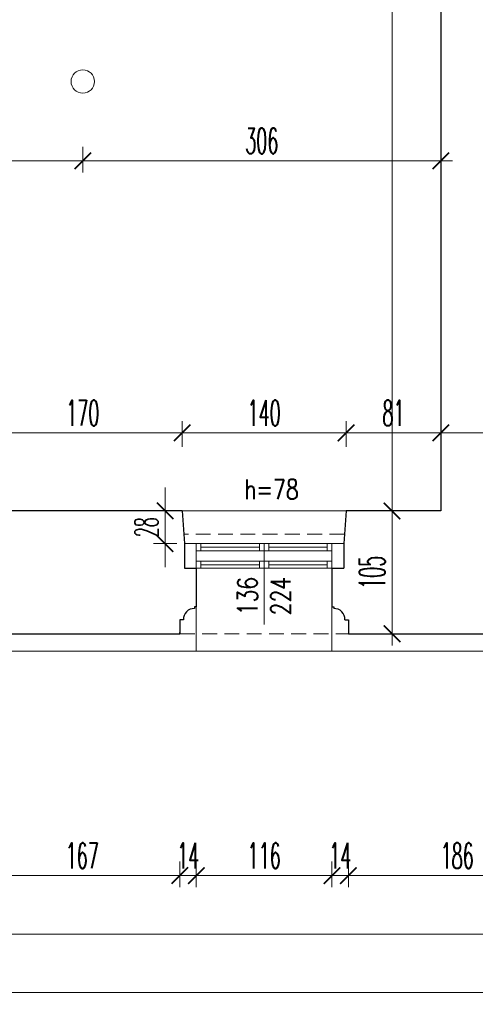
# Model space of a CAD drawing. Header units: millimetres. Extents: x -5207 to 173417, y -28809 to -6400.
# Tile 231 of 256: x 9593 to 9982, y -13721 to -12879. Entities that reach past the tile are written whole.
import ezdxf

# ---------------------------------------------------------------- set-up
doc = ezdxf.new("R2010")
doc.units = ezdxf.units.MM
doc.linetypes.add('HIDDEN', pattern=[9.525, 6.35, -3.175])
for name, color, linetype, lineweight in [('m_cienka', 6, 'Continuous', 5), ('m_stal', 52, 'Continuous', 9), ('m_stolarka', 52, 'Continuous', 9), ('m_tekst', 7, 'Continuous', 13), ('m_wymiary', 1, 'Continuous', 9), ('m_ściany', 90, 'Continuous', 30)]:
    doc.layers.add(name, color=color, linetype=linetype, lineweight=lineweight)
doc.styles.add('styl1', font='simplex.shx', dxfattribs={"width": 0.75})
doc.styles.add('WYM', font='simplex.shx', dxfattribs={"width": 0.5})
doc.dimstyles.new('ZOL_3DPROJEKT100', dxfattribs={"dimscale": 2, "dimtxt": 10, "dimasz": 5, "dimexe": 0, "dimexo": 0, "dimgap": 3, "dimtad": 1, "dimdec": 1, "dimrnd": 0.5, "dimdsep": 46, "dimtxsty": 'WYM', "dimblk1": 'YARA', "dimblk2": 'YARA', "dimsah": 1, "dimcen": 1.2, "dimdle": 6, "dimclrd": 1, "dimclre": 250, "dimclrt": 7, "dimadec": 1, "dimazin": 0, "dimtfac": 1, "dimtdec": 1, "dimtix": 1, "dimtmove": 2, "dimatfit": 3, "dimldrblk": 'WW', "dimfxl": 1, "dimfxlon": 1, "dimtolj": 1, "dimtzin": 0, "dimlwd": -1, "dimlwe": 0, "dimarcsym": 0})

# ---------------------------------------------------------------- blocks, each defined once
blk = doc.blocks.new('DIMTICK')
for p, q in [((0, 1), (0, -1)), ((-1, 0), (1, 0))]:
    blk.add_line(p, q)
at = {"const_width": 0.141}
blk.add_lwpolyline([(0.707, 0.707), (-0.707, -0.707)], dxfattribs=at)
blk = doc.blocks.new('YARA')
at = {"layer": 'm_wymiary'}
blk.add_blockref('DIMTICK', (0, 0), dxfattribs=at)
blk = doc.blocks.new('*D4369')
at = {"layer": 'Defpoints', "color": 0, "ltscale": 2, "transparency": 16777216}
for p in [(9987.45, -9859.27), (8512.62, -13404.27), (9987.45, -13404.27)]:
    blk.add_point(p, dxfattribs=at)
at = {"layer": 'm_wymiary', "color": 250, "linetype": 'HIDDEN', "lineweight": 0, "ltscale": 2, "transparency": 16777216}
for p, q in [((8524.62, -9859.27), (8512.62, -9859.27)), ((8524.62, -13404.27), (8512.62, -13404.27))]:
    blk.add_line(p, q, dxfattribs=at)
at = {"layer": 'm_wymiary', "color": 1, "ltscale": 2, "transparency": 16777216}
blk.add_line((8512.62, -9869.27), (8512.62, -13394.27), dxfattribs=at)
at = {"layer": 'm_wymiary', "color": 1, "ltscale": 2, "transparency": 16777216, "xscale": 10, "yscale": 10, "zscale": 10}
for p, rotation in [((8512.62, -9859.27), 90), ((8512.62, -13404.27), 270)]:
    blk.add_blockref('YARA', p, dxfattribs=dict(at, rotation=rotation))
at = {"layer": 'm_wymiary', "color": 7, "ltscale": 2, "transparency": 16777216, "insert": (8495.62, -11631.77), "char_height": 22, "attachment_point": 5, "rotation": 90, "style": 'WYM'}
blk.add_mtext('\\A1;3545', dxfattribs=at)
blk = doc.blocks.new('WW')
at = {"ltscale": 2}
for p, q in [((3, 3), (-3, -3)), ((0, -3), (0, 3)), ((-6.31, 0), (6.1, 0))]:
    blk.add_line(p, q, dxfattribs=at)
blk = doc.blocks.new('*D4436')
at = {"layer": 'Defpoints', "color": 0, "ltscale": 2, "transparency": 16777216}
for p in [(9562.45, -13404.27), (9729.45, -13404.27), (9729.45, -13610.98)]:
    blk.add_point(p, dxfattribs=at)
at = {"layer": 'm_wymiary', "color": 250, "linetype": 'HIDDEN', "lineweight": 0, "ltscale": 2, "transparency": 16777216}
for p, q in [((9562.45, -13598.98), (9562.45, -13610.98)), ((9729.45, -13598.98), (9729.45, -13610.98))]:
    blk.add_line(p, q, dxfattribs=at)
at = {"layer": 'm_wymiary', "color": 1, "ltscale": 2, "transparency": 16777216}
blk.add_line((9572.45, -13610.98), (9719.45, -13610.98), dxfattribs=at)
at = {"layer": 'm_wymiary', "color": 1, "ltscale": 2, "transparency": 16777216, "xscale": 10, "yscale": 10, "zscale": 10, "rotation": 180}
blk.add_blockref('YARA', (9562.45, -13610.98), dxfattribs=at)
at = {"layer": 'm_wymiary', "color": 1, "ltscale": 2, "transparency": 16777216, "xscale": 10, "yscale": 10, "zscale": 10}
blk.add_blockref('YARA', (9729.45, -13610.98), dxfattribs=at)
at = {"layer": 'm_wymiary', "color": 7, "ltscale": 2, "transparency": 16777216, "insert": (9645.95, -13593.98), "char_height": 22, "attachment_point": 5, "style": 'WYM'}
blk.add_mtext('\\A1;167', dxfattribs=at)
blk = doc.blocks.new('*D4437')
at = {"layer": 'Defpoints', "color": 0, "ltscale": 2, "transparency": 16777216}
for p in [(9743.45, -13364.77), (9729.45, -13404.27), (9743.45, -13610.98)]:
    blk.add_point(p, dxfattribs=at)
at = {"layer": 'm_wymiary', "color": 250, "linetype": 'HIDDEN', "lineweight": 0, "ltscale": 2, "transparency": 16777216}
for p, q in [((9729.45, -13598.98), (9729.45, -13610.98)), ((9743.45, -13598.98), (9743.45, -13610.98))]:
    blk.add_line(p, q, dxfattribs=at)
at = {"layer": 'm_wymiary', "color": 1, "ltscale": 2, "transparency": 16777216}
for p, q in [((9719.45, -13610.98), (9709.45, -13610.98)), ((9729.45, -13610.98), (9743.45, -13610.98)), ((9753.45, -13610.98), (9763.45, -13610.98))]:
    blk.add_line(p, q, dxfattribs=at)
at = {"layer": 'm_wymiary', "color": 1, "ltscale": 2, "transparency": 16777216, "xscale": 10, "yscale": 10, "zscale": 10}
blk.add_blockref('YARA', (9729.45, -13610.98), dxfattribs=at)
at = {"layer": 'm_wymiary', "color": 1, "ltscale": 2, "transparency": 16777216, "xscale": 10, "yscale": 10, "zscale": 10, "rotation": 180}
blk.add_blockref('YARA', (9743.45, -13610.98), dxfattribs=at)
at = {"layer": 'm_wymiary', "color": 7, "ltscale": 2, "transparency": 16777216, "insert": (9736.45, -13593.98), "char_height": 22, "attachment_point": 5, "style": 'WYM'}
blk.add_mtext('\\A1;14', dxfattribs=at)
blk = doc.blocks.new('*D4438')
at = {"layer": 'Defpoints', "color": 0, "ltscale": 2, "transparency": 16777216}
for p in [(9743.45, -13364.77), (9859.45, -13364.77), (9859.45, -13610.98)]:
    blk.add_point(p, dxfattribs=at)
at = {"layer": 'm_wymiary', "color": 250, "linetype": 'HIDDEN', "lineweight": 0, "ltscale": 2, "transparency": 16777216}
for p, q in [((9743.45, -13598.98), (9743.45, -13610.98)), ((9859.45, -13598.98), (9859.45, -13610.98))]:
    blk.add_line(p, q, dxfattribs=at)
at = {"layer": 'm_wymiary', "color": 1, "ltscale": 2, "transparency": 16777216}
blk.add_line((9753.45, -13610.98), (9849.45, -13610.98), dxfattribs=at)
at = {"layer": 'm_wymiary', "color": 1, "ltscale": 2, "transparency": 16777216, "xscale": 10, "yscale": 10, "zscale": 10, "rotation": 180}
blk.add_blockref('YARA', (9743.45, -13610.98), dxfattribs=at)
at = {"layer": 'm_wymiary', "color": 1, "ltscale": 2, "transparency": 16777216, "xscale": 10, "yscale": 10, "zscale": 10}
blk.add_blockref('YARA', (9859.45, -13610.98), dxfattribs=at)
at = {"layer": 'm_wymiary', "color": 7, "ltscale": 2, "transparency": 16777216, "insert": (9801.45, -13593.98), "char_height": 22, "attachment_point": 5, "style": 'WYM'}
blk.add_mtext('\\A1;116', dxfattribs=at)
blk = doc.blocks.new('*D4439')
at = {"layer": 'Defpoints', "color": 0, "ltscale": 2, "transparency": 16777216}
for p in [(9859.45, -13364.77), (9873.45, -13404.27), (9873.45, -13610.98)]:
    blk.add_point(p, dxfattribs=at)
at = {"layer": 'm_wymiary', "color": 250, "linetype": 'HIDDEN', "lineweight": 0, "ltscale": 2, "transparency": 16777216}
for p, q in [((9859.45, -13598.98), (9859.45, -13610.98)), ((9873.45, -13598.98), (9873.45, -13610.98))]:
    blk.add_line(p, q, dxfattribs=at)
at = {"layer": 'm_wymiary', "color": 1, "ltscale": 2, "transparency": 16777216}
for p, q in [((9849.45, -13610.98), (9839.45, -13610.98)), ((9859.45, -13610.98), (9873.45, -13610.98)), ((9883.45, -13610.98), (9893.45, -13610.98))]:
    blk.add_line(p, q, dxfattribs=at)
at = {"layer": 'm_wymiary', "color": 1, "ltscale": 2, "transparency": 16777216, "xscale": 10, "yscale": 10, "zscale": 10}
blk.add_blockref('YARA', (9859.45, -13610.98), dxfattribs=at)
at = {"layer": 'm_wymiary', "color": 1, "ltscale": 2, "transparency": 16777216, "xscale": 10, "yscale": 10, "zscale": 10, "rotation": 180}
blk.add_blockref('YARA', (9873.45, -13610.98), dxfattribs=at)
at = {"layer": 'm_wymiary', "color": 7, "ltscale": 2, "transparency": 16777216, "insert": (9866.45, -13593.98), "char_height": 22, "attachment_point": 5, "style": 'WYM'}
blk.add_mtext('\\A1;14', dxfattribs=at)
blk = doc.blocks.new('*D4440')
at = {"layer": 'Defpoints', "color": 0, "ltscale": 2, "transparency": 16777216}
for p in [(9873.45, -13404.27), (10059.45, -13404.27), (10059.45, -13610.98)]:
    blk.add_point(p, dxfattribs=at)
at = {"layer": 'm_wymiary', "color": 250, "linetype": 'HIDDEN', "lineweight": 0, "ltscale": 2, "transparency": 16777216}
for p, q in [((9873.45, -13598.98), (9873.45, -13610.98)), ((10059.45, -13598.98), (10059.45, -13610.98))]:
    blk.add_line(p, q, dxfattribs=at)
at = {"layer": 'm_wymiary', "color": 1, "ltscale": 2, "transparency": 16777216}
blk.add_line((9883.45, -13610.98), (10049.45, -13610.98), dxfattribs=at)
at = {"layer": 'm_wymiary', "color": 1, "ltscale": 2, "transparency": 16777216, "xscale": 10, "yscale": 10, "zscale": 10, "rotation": 180}
blk.add_blockref('YARA', (9873.45, -13610.98), dxfattribs=at)
at = {"layer": 'm_wymiary', "color": 1, "ltscale": 2, "transparency": 16777216, "xscale": 10, "yscale": 10, "zscale": 10}
blk.add_blockref('YARA', (10059.45, -13610.98), dxfattribs=at)
at = {"layer": 'm_wymiary', "color": 7, "ltscale": 2, "transparency": 16777216, "insert": (9966.45, -13593.98), "char_height": 22, "attachment_point": 5, "style": 'WYM'}
blk.add_mtext('\\A1;186', dxfattribs=at)
blk = doc.blocks.new('*D4514')
at = {"layer": 'Defpoints', "color": 0, "ltscale": 2, "transparency": 16777216}
for p in [(8925.45, -12254.27), (10059.45, -13404.27), (10059.45, -13660.98)]:
    blk.add_point(p, dxfattribs=at)
at = {"layer": 'm_wymiary', "color": 250, "linetype": 'HIDDEN', "lineweight": 0, "ltscale": 2, "transparency": 16777216}
for p, q in [((8925.45, -13648.98), (8925.45, -13660.98)), ((10059.45, -13648.98), (10059.45, -13660.98))]:
    blk.add_line(p, q, dxfattribs=at)
at = {"layer": 'm_wymiary', "color": 1, "ltscale": 2, "transparency": 16777216}
blk.add_line((8935.45, -13660.98), (10049.45, -13660.98), dxfattribs=at)
at = {"layer": 'm_wymiary', "color": 1, "ltscale": 2, "transparency": 16777216, "xscale": 10, "yscale": 10, "zscale": 10, "rotation": 180}
blk.add_blockref('YARA', (8925.45, -13660.98), dxfattribs=at)
at = {"layer": 'm_wymiary', "color": 1, "ltscale": 2, "transparency": 16777216, "xscale": 10, "yscale": 10, "zscale": 10}
blk.add_blockref('YARA', (10059.45, -13660.98), dxfattribs=at)
at = {"layer": 'm_wymiary', "color": 7, "ltscale": 2, "transparency": 16777216, "insert": (9492.45, -13643.98), "char_height": 22, "attachment_point": 5, "style": 'WYM'}
blk.add_mtext('\\A1;1134', dxfattribs=at)
blk = doc.blocks.new('*D4520')
at = {"layer": 'Defpoints', "color": 0, "ltscale": 2, "transparency": 16777216}
for p in [(8808.45, -11811.8), (15193.45, -11811.8), (15193.45, -13710.98)]:
    blk.add_point(p, dxfattribs=at)
at = {"layer": 'm_wymiary', "color": 250, "linetype": 'HIDDEN', "lineweight": 0, "ltscale": 2, "transparency": 16777216}
for p, q in [((8808.45, -13698.98), (8808.45, -13710.98)), ((15193.45, -13698.98), (15193.45, -13710.98))]:
    blk.add_line(p, q, dxfattribs=at)
at = {"layer": 'm_wymiary', "color": 1, "ltscale": 2, "transparency": 16777216}
blk.add_line((8818.45, -13710.98), (15183.45, -13710.98), dxfattribs=at)
at = {"layer": 'm_wymiary', "color": 1, "ltscale": 2, "transparency": 16777216, "xscale": 10, "yscale": 10, "zscale": 10, "rotation": 180}
blk.add_blockref('YARA', (8808.45, -13710.98), dxfattribs=at)
at = {"layer": 'm_wymiary', "color": 1, "ltscale": 2, "transparency": 16777216, "xscale": 10, "yscale": 10, "zscale": 10}
blk.add_blockref('YARA', (15193.45, -13710.98), dxfattribs=at)
at = {"layer": 'm_wymiary', "color": 7, "ltscale": 2, "transparency": 16777216, "insert": (12000.95, -13693.98), "char_height": 22, "attachment_point": 5, "style": 'WYM'}
blk.add_mtext('\\A1;6385', dxfattribs=at)
blk = doc.blocks.new('*D4771')
at = {"layer": 'Defpoints', "color": 0, "ltscale": 2, "transparency": 16777216}
for p in [(10059.45, -13232.6), (10059.45, -13239.16), (9952.45, -13299.27)]:
    blk.add_point(p, dxfattribs=at)
at = {"layer": 'm_wymiary', "color": 250, "linetype": 'HIDDEN', "lineweight": 0, "ltscale": 2, "transparency": 16777216}
for p, q in [((9952.45, -13244.6), (9952.45, -13232.6)), ((10059.45, -13239.16), (10059.45, -13232.6))]:
    blk.add_line(p, q, dxfattribs=at)
at = {"layer": 'm_wymiary', "color": 1, "ltscale": 2, "transparency": 16777216}
blk.add_line((9962.45, -13232.6), (10049.45, -13232.6), dxfattribs=at)
at = {"layer": 'm_wymiary', "color": 1, "ltscale": 2, "transparency": 16777216, "xscale": 10, "yscale": 10, "zscale": 10, "rotation": 180}
blk.add_blockref('YARA', (9952.45, -13232.6), dxfattribs=at)
at = {"layer": 'm_wymiary', "color": 1, "ltscale": 2, "transparency": 16777216, "xscale": 10, "yscale": 10, "zscale": 10}
blk.add_blockref('YARA', (10059.45, -13232.6), dxfattribs=at)
at = {"layer": 'm_wymiary', "color": 7, "ltscale": 2, "transparency": 16777216, "insert": (10005.95, -13215.6), "char_height": 22, "attachment_point": 5, "style": 'WYM'}
blk.add_mtext('\\A1;107', dxfattribs=at)
blk = doc.blocks.new('*D4774')
at = {"layer": 'Defpoints', "color": 0, "ltscale": 2, "transparency": 16777216}
for p in [(9952.45, -12922.62), (9646.45, -12932.27), (9952.45, -13000.06)]:
    blk.add_point(p, dxfattribs=at)
at = {"layer": 'm_wymiary', "color": 250, "linetype": 'HIDDEN', "lineweight": 0, "ltscale": 2, "transparency": 16777216}
for p, q in [((9646.45, -12988.06), (9646.45, -13000.06)), ((9952.45, -12988.06), (9952.45, -13000.06))]:
    blk.add_line(p, q, dxfattribs=at)
at = {"layer": 'm_wymiary', "color": 1, "ltscale": 2, "transparency": 16777216}
blk.add_line((9656.45, -13000.06), (9942.45, -13000.06), dxfattribs=at)
at = {"layer": 'm_wymiary', "color": 1, "ltscale": 2, "transparency": 16777216, "xscale": 10, "yscale": 10, "zscale": 10, "rotation": 180}
blk.add_blockref('YARA', (9646.45, -13000.06), dxfattribs=at)
at = {"layer": 'm_wymiary', "color": 1, "ltscale": 2, "transparency": 16777216, "xscale": 10, "yscale": 10, "zscale": 10}
blk.add_blockref('YARA', (9952.45, -13000.06), dxfattribs=at)
at = {"layer": 'm_wymiary', "color": 7, "ltscale": 2, "transparency": 16777216, "insert": (9799.45, -12983.06), "char_height": 22, "attachment_point": 5, "style": 'WYM'}
blk.add_mtext('\\A1;306', dxfattribs=at)
blk = doc.blocks.new('*D4875')
at = {"layer": 'Defpoints', "color": 0, "ltscale": 2, "transparency": 16777216}
for p in [(9338.45, -12932.27), (9646.45, -12932.27), (9338.45, -13000.06)]:
    blk.add_point(p, dxfattribs=at)
at = {"layer": 'm_wymiary', "color": 250, "linetype": 'HIDDEN', "lineweight": 0, "ltscale": 2, "transparency": 16777216}
for p, q in [((9338.45, -12988.06), (9338.45, -13000.06)), ((9646.45, -12988.06), (9646.45, -13000.06))]:
    blk.add_line(p, q, dxfattribs=at)
at = {"layer": 'm_wymiary', "color": 1, "ltscale": 2, "transparency": 16777216}
blk.add_line((9636.45, -13000.06), (9348.45, -13000.06), dxfattribs=at)
at = {"layer": 'm_wymiary', "color": 1, "ltscale": 2, "transparency": 16777216, "xscale": 10, "yscale": 10, "zscale": 10, "rotation": 180}
blk.add_blockref('YARA', (9338.45, -13000.06), dxfattribs=at)
at = {"layer": 'm_wymiary', "color": 1, "ltscale": 2, "transparency": 16777216, "xscale": 10, "yscale": 10, "zscale": 10}
blk.add_blockref('YARA', (9646.45, -13000.06), dxfattribs=at)
at = {"layer": 'm_wymiary', "color": 7, "ltscale": 2, "transparency": 16777216, "insert": (9492.45, -12983.06), "char_height": 22, "attachment_point": 5, "style": 'WYM'}
blk.add_mtext('\\A1;308', dxfattribs=at)
blk = doc.blocks.new('*D4663')
at = {"layer": 'Defpoints', "color": 0, "ltscale": 2, "transparency": 16777216}
for p in [(9869.33, -12375.27), (9910.79, -13299.27), (9952.45, -13299.27)]:
    blk.add_point(p, dxfattribs=at)
at = {"layer": 'm_wymiary', "color": 250, "linetype": 'HIDDEN', "lineweight": 0, "ltscale": 2, "transparency": 16777216}
for p, q in [((9898.79, -12375.27), (9910.79, -12375.27)), ((9922.79, -13299.27), (9910.79, -13299.27))]:
    blk.add_line(p, q, dxfattribs=at)
at = {"layer": 'm_wymiary', "color": 1, "ltscale": 2, "transparency": 16777216}
blk.add_line((9910.79, -12385.27), (9910.79, -13289.27), dxfattribs=at)
at = {"layer": 'm_wymiary', "color": 1, "ltscale": 2, "transparency": 16777216, "xscale": 10, "yscale": 10, "zscale": 10}
for p, rotation in [((9910.79, -12375.27), 90), ((9910.79, -13299.27), 270)]:
    blk.add_blockref('YARA', p, dxfattribs=dict(at, rotation=rotation))
at = {"layer": 'm_wymiary', "color": 7, "ltscale": 2, "transparency": 16777216, "insert": (9893.79, -12837.27), "char_height": 22, "attachment_point": 5, "rotation": 90, "style": 'WYM'}
blk.add_mtext('\\A1;924', dxfattribs=at)
blk = doc.blocks.new('*D4766')
at = {"layer": 'Defpoints', "color": 0, "ltscale": 2, "transparency": 16777216}
for p in [(9952.45, -13299.27), (9910.79, -13404.27), (9960.01, -13404.27)]:
    blk.add_point(p, dxfattribs=at)
at = {"layer": 'm_wymiary', "color": 250, "linetype": 'HIDDEN', "lineweight": 0, "ltscale": 2, "transparency": 16777216}
for p, q in [((9922.79, -13299.27), (9910.79, -13299.27)), ((9922.79, -13404.27), (9910.79, -13404.27))]:
    blk.add_line(p, q, dxfattribs=at)
at = {"layer": 'm_wymiary', "color": 1, "ltscale": 2, "transparency": 16777216}
blk.add_line((9910.79, -13309.27), (9910.79, -13394.27), dxfattribs=at)
at = {"layer": 'm_wymiary', "color": 1, "ltscale": 2, "transparency": 16777216, "xscale": 10, "yscale": 10, "zscale": 10}
for p, rotation in [((9910.79, -13299.27), 90), ((9910.79, -13404.27), 270)]:
    blk.add_blockref('YARA', p, dxfattribs=dict(at, rotation=rotation))
at = {"layer": 'm_wymiary', "color": 7, "ltscale": 2, "transparency": 16777216, "insert": (9893.79, -13351.77), "char_height": 22, "attachment_point": 5, "rotation": 90, "style": 'WYM'}
blk.add_mtext('\\A1;105', dxfattribs=at)
blk = doc.blocks.new('*D5237')
at = {"layer": 'Defpoints', "color": 0, "transparency": 16777216}
for p in [(9871.45, -13232.6), (9871.45, -13299.27), (9952.45, -13299.27)]:
    blk.add_point(p, dxfattribs=at)
at = {"layer": 'm_wymiary', "color": 250, "linetype": 'HIDDEN', "lineweight": 0, "transparency": 16777216}
for p, q in [((9871.45, -13244.6), (9871.45, -13232.6)), ((9952.45, -13244.6), (9952.45, -13232.6))]:
    blk.add_line(p, q, dxfattribs=at)
at = {"layer": 'm_wymiary', "color": 1, "transparency": 16777216}
blk.add_line((9942.45, -13232.6), (9881.45, -13232.6), dxfattribs=at)
at = {"layer": 'm_wymiary', "color": 1, "transparency": 16777216, "xscale": 10, "yscale": 10, "zscale": 10, "rotation": 180}
blk.add_blockref('YARA', (9871.45, -13232.6), dxfattribs=at)
at = {"layer": 'm_wymiary', "color": 1, "transparency": 16777216, "xscale": 10, "yscale": 10, "zscale": 10}
blk.add_blockref('YARA', (9952.45, -13232.6), dxfattribs=at)
at = {"layer": 'm_wymiary', "color": 7, "transparency": 16777216, "insert": (9911.95, -13215.6), "char_height": 22, "attachment_point": 5, "style": 'WYM'}
blk.add_mtext('\\A1;81', dxfattribs=at)
blk = doc.blocks.new('*D5238')
at = {"layer": 'Defpoints', "color": 0, "transparency": 16777216}
for p in [(9731.45, -13232.6), (9731.45, -13299.27), (9871.45, -13299.27)]:
    blk.add_point(p, dxfattribs=at)
at = {"layer": 'm_wymiary', "color": 250, "linetype": 'HIDDEN', "lineweight": 0, "transparency": 16777216}
for p, q in [((9731.45, -13244.6), (9731.45, -13232.6)), ((9871.45, -13244.6), (9871.45, -13232.6))]:
    blk.add_line(p, q, dxfattribs=at)
at = {"layer": 'm_wymiary', "color": 1, "transparency": 16777216}
blk.add_line((9861.45, -13232.6), (9741.45, -13232.6), dxfattribs=at)
at = {"layer": 'm_wymiary', "color": 1, "transparency": 16777216, "xscale": 10, "yscale": 10, "zscale": 10, "rotation": 180}
blk.add_blockref('YARA', (9731.45, -13232.6), dxfattribs=at)
at = {"layer": 'm_wymiary', "color": 1, "transparency": 16777216, "xscale": 10, "yscale": 10, "zscale": 10}
blk.add_blockref('YARA', (9871.45, -13232.6), dxfattribs=at)
at = {"layer": 'm_wymiary', "color": 7, "transparency": 16777216, "insert": (9801.45, -13215.6), "char_height": 22, "attachment_point": 5, "style": 'WYM'}
blk.add_mtext('\\A1;140', dxfattribs=at)
blk = doc.blocks.new('*D5239')
at = {"layer": 'Defpoints', "color": 0, "transparency": 16777216}
for p in [(9561.45, -13232.6), (9561.45, -13299.27), (9731.45, -13299.27)]:
    blk.add_point(p, dxfattribs=at)
at = {"layer": 'm_wymiary', "color": 250, "linetype": 'HIDDEN', "lineweight": 0, "transparency": 16777216}
for p, q in [((9561.45, -13244.6), (9561.45, -13232.6)), ((9731.45, -13244.6), (9731.45, -13232.6))]:
    blk.add_line(p, q, dxfattribs=at)
at = {"layer": 'm_wymiary', "color": 1, "transparency": 16777216}
blk.add_line((9721.45, -13232.6), (9571.45, -13232.6), dxfattribs=at)
at = {"layer": 'm_wymiary', "color": 1, "transparency": 16777216, "xscale": 10, "yscale": 10, "zscale": 10, "rotation": 180}
blk.add_blockref('YARA', (9561.45, -13232.6), dxfattribs=at)
at = {"layer": 'm_wymiary', "color": 1, "transparency": 16777216, "xscale": 10, "yscale": 10, "zscale": 10}
blk.add_blockref('YARA', (9731.45, -13232.6), dxfattribs=at)
at = {"layer": 'm_wymiary', "color": 7, "transparency": 16777216, "insert": (9646.45, -13215.6), "char_height": 22, "attachment_point": 5, "style": 'WYM'}
blk.add_mtext('\\A1;170', dxfattribs=at)
blk = doc.blocks.new('*D5325')
at = {"layer": 'Defpoints', "color": 0, "transparency": 16777216}
for p in [(9731.45, -13299.27), (9716.81, -13327.27), (9733.45, -13327.27)]:
    blk.add_point(p, dxfattribs=at)
at = {"layer": 'm_wymiary', "color": 1, "transparency": 16777216}
for p, q in [((9716.81, -13289.27), (9716.81, -13279.27)), ((9716.81, -13299.27), (9716.81, -13327.27)), ((9716.81, -13337.27), (9716.81, -13347.27))]:
    blk.add_line(p, q, dxfattribs=at)
at = {"layer": 'm_wymiary', "color": 250, "linetype": 'HIDDEN', "lineweight": 0, "transparency": 16777216}
for p, q in [((9718.81, -13299.27), (9716.81, -13299.27)), ((9718.81, -13327.27), (9716.81, -13327.27))]:
    blk.add_line(p, q, dxfattribs=at)
at = {"layer": 'm_wymiary', "color": 1, "transparency": 16777216, "xscale": 10, "yscale": 10, "zscale": 10}
for p, rotation in [((9716.81, -13299.27), 270), ((9716.81, -13327.27), 90)]:
    blk.add_blockref('YARA', p, dxfattribs=dict(at, rotation=rotation))
at = {"layer": 'm_wymiary', "color": 7, "transparency": 16777216, "insert": (9700.81, -13313.27), "char_height": 20, "attachment_point": 5, "rotation": 90, "style": 'WYM'}
blk.add_mtext('\\A1;28', dxfattribs=at)

msp = doc.modelspace()

# ---------------------------------------------------------------- linework, layer by layer
at = {"layer": 'm_cienka', "ltscale": 2}
for p, q in [((9871.447, -13299.2708), (9731.447, -13299.2708)), ((9743.447, -13381.2708), (9743.447, -13419.2708)), ((9859.447, -13381.2708), (9859.447, -13419.2708))]:
    msp.add_line(p, q, dxfattribs=at)
at = {"layer": 'm_cienka', "linetype": 'HIDDEN', "ltscale": 2}
for p, q in [((9870.0184, -13319.2708), (9732.8756, -13319.2708)), ((9729.447, -13404.2708), (9873.447, -13404.2708))]:
    msp.add_line(p, q, dxfattribs=at)
at = {"layer": 'm_cienka', "ltscale": 3}
msp.add_line((9801.447, -13327.2708), (9801.447, -13396.4895), dxfattribs=at)
at = {"layer": 'm_cienka', "ltscale": 2}
msp.add_lwpolyline([(10192.447, -12963.2708), (10074.447, -12963.2708), (10074.447, -13419.2708), (8910.447, -13419.2708), (8910.447, -12429.2708)], dxfattribs=at)
at = {"layer": 'm_stal', "ltscale": 2}
msp.add_circle((9646.447, -12932.2708), 10, dxfattribs=at)
at = {"layer": 'm_stolarka', "ltscale": 2}
for p, q in [((9733.447, -13327.2708), (9869.447, -13327.2708)), ((9743.447, -13327.2708), (9743.447, -13348.2708)), ((9747.447, -13327.2708), (9747.447, -13333.2708)), ((9797.447, -13327.2708), (9797.447, -13333.2708)), ((9801.447, -13327.2708), (9801.447, -13333.2708)), ((9805.447, -13327.2708), (9805.447, -13333.2708)), ((9855.447, -13327.2708), (9855.447, -13333.2708)), ((9859.447, -13327.2708), (9859.447, -13348.2708)), ((9743.447, -13333.2708), (9859.447, -13333.2708)), ((9797.447, -13330.2708), (9747.447, -13330.2708)), ((9855.447, -13330.2708), (9805.447, -13330.2708)), ((9743.447, -13342.2708), (9859.447, -13342.2708)), ((9747.447, -13342.2708), (9747.447, -13348.2708)), ((9797.447, -13345.2708), (9747.447, -13345.2708)), ((9797.447, -13342.2708), (9797.447, -13348.2708)), ((9801.447, -13342.2708), (9801.447, -13348.2708)), ((9805.447, -13342.2708), (9805.447, -13348.2708)), ((9855.447, -13345.2708), (9805.447, -13345.2708)), ((9855.447, -13342.2708), (9855.447, -13348.2708)), ((9733.447, -13348.2708), (9869.447, -13348.2708))]:
    msp.add_line(p, q, dxfattribs=at)
at = {"layer": 'm_ściany', "ltscale": 2}
for p, q in [((9952.447, -12351.2708), (9952.447, -13299.2708)), ((9731.447, -13299.2708), (9561.447, -13299.2708)), ((9731.447, -13299.2708), (9733.447, -13327.2708)), ((9871.447, -13299.2708), (9869.447, -13327.2708)), ((9952.447, -13299.2708), (9871.447, -13299.2708)), ((9733.447, -13327.2708), (9733.447, -13348.2708)), ((9869.447, -13327.2708), (9869.447, -13348.2708)), ((9733.447, -13348.2708), (9743.447, -13348.2708)), ((9743.447, -13348.2708), (9743.447, -13381.2708)), ((9859.447, -13348.2708), (9859.447, -13381.2708)), ((9859.447, -13348.2708), (9869.447, -13348.2708)), ((9859.447, -13381.2708), (9860.947, -13381.2708)), ((9860.947, -13381.2708), (9860.947, -13382.7708)), ((9870.447, -13392.2708), (9873.447, -13392.2708)), ((9873.447, -13392.2708), (9873.447, -13404.2708)), ((9562.447, -13404.2708), (9729.447, -13404.2708)), ((9873.447, -13404.2708), (10059.447, -13404.2708))]:
    msp.add_line(p, q, dxfattribs=at)
msp.add_lwpolyline([(9743.447, -13381.2708), (9741.947, -13381.2708), (9741.947, -13382.7708, 0.44009543), (9732.447, -13392.2708), (9729.447, -13392.2708), (9729.447, -13404.2708), (9729.447, -13403.2004)], format="xyb", dxfattribs=at)
msp.add_arc((9861.3457, -13391.8721), 9.1101, 357.4918498, 92.5081502, dxfattribs=at)

# ---------------------------------------------------------------- texts
at = {"layer": 'm_tekst', "ltscale": 3, "insert": (9807.6988, -13280.8286), "char_height": 17, "attachment_point": 5, "style": 'styl1'}
msp.add_mtext_dynamic_manual_height_columns('h=78', width=67.251705, gutter_width=350, heights=[0], dxfattribs=at)
at = {"layer": 'm_tekst', "ltscale": 3, "insert": (9801.447, -13372.0923), "char_height": 17, "attachment_point": 5, "rotation": 90, "style": 'styl1'}
msp.add_mtext_dynamic_manual_height_columns('136\\P224', width=67.251705, gutter_width=350, heights=[0], dxfattribs=at)

# ---------------------------------------------------------------- dimensions: what is measured, and where the dimension line sits
at = {"layer": 'm_wymiary', "ltscale": 2}
for base, p1, p2, picture, middle in [((8512.6202, -13404.2708), (9987.447, -9859.2708), (9987.447, -13404.2708), '*D4369', (8495.6202, -11631.7708)), ((9910.7879, -13299.2708), (9869.3313, -12375.2708), (9952.447, -13299.2708), '*D4663', (9893.7879, -12837.2708)), ((9910.7879, -13404.2708), (9952.447, -13299.2708), (9960.0138, -13404.2708), '*D4766', (9893.7879, -13351.7708))]:
    dim = msp.add_linear_dim(base=base, p1=p1, p2=p2, angle=90, dimstyle='ZOL_3DPROJEKT100', override={"dimtxt": 11, "dimfxl": 6}, dxfattribs=at)
    dim.commit()
    dim.dimension.update_dxf_attribs({"geometry": picture, "text_midpoint": middle})
for base, p1, p2, picture, middle in [((15193.447, -13710.9816), (8808.447, -11811.8005), (15193.447, -11811.8005), '*D4520', (12000.947, -13693.9816)), ((10059.447, -13660.9816), (8925.447, -12254.2708), (10059.447, -13404.2708), '*D4514', (9492.447, -13643.9816)), ((9952.447, -13000.0606), (9646.447, -12932.2708), (9952.447, -12922.6222), '*D4774', (9799.447, -12983.0606)), ((9338.447, -13000.0606), (9646.447, -12932.2708), (9338.447, -12932.2708), '*D4875', (9492.447, -12983.0606)), ((10059.447, -13232.5989), (9952.447, -13299.2708), (10059.447, -13239.1564), '*D4771', (10005.947, -13215.5989)), ((9743.447, -13610.9816), (9729.447, -13404.2708), (9743.447, -13364.7708), '*D4437', (9736.447, -13593.9816)), ((9859.447, -13610.9816), (9743.447, -13364.7708), (9859.447, -13364.7708), '*D4438', (9801.447, -13593.9816)), ((9873.447, -13610.9816), (9859.447, -13364.7708), (9873.447, -13404.2708), '*D4439', (9866.447, -13593.9816)), ((9729.447, -13610.9816), (9562.447, -13404.2708), (9729.447, -13404.2708), '*D4436', (9645.947, -13593.9816)), ((10059.447, -13610.9816), (9873.447, -13404.2708), (10059.447, -13404.2708), '*D4440', (9966.447, -13593.9816))]:
    dim = msp.add_linear_dim(base=base, p1=p1, p2=p2, dimstyle='ZOL_3DPROJEKT100', override={"dimtxt": 11, "dimfxl": 6}, dxfattribs=at)
    dim.commit()
    dim.dimension.update_dxf_attribs({"geometry": picture, "text_midpoint": middle})
at = {"layer": 'm_wymiary'}
for base, p1, p2, picture, middle in [((9561.447, -13232.5989), (9731.447, -13299.2708), (9561.447, -13299.2708), '*D5239', (9646.447, -13215.5989)), ((9731.447, -13232.5989), (9871.447, -13299.2708), (9731.447, -13299.2708), '*D5238', (9801.447, -13215.5989)), ((9871.447, -13232.5989), (9952.447, -13299.2708), (9871.447, -13299.2708), '*D5237', (9911.947, -13215.5989))]:
    dim = msp.add_linear_dim(base=base, p1=p1, p2=p2, dimstyle='ZOL_3DPROJEKT100', override={"dimtxt": 11, "dimfxl": 6}, dxfattribs=at)
    dim.commit()
    dim.dimension.update_dxf_attribs({"geometry": picture, "text_midpoint": middle})
dim = msp.add_linear_dim(base=(9716.8135, -13327.2708), p1=(9731.447, -13299.2708), p2=(9733.447, -13327.2708), angle=90, dimstyle='ZOL_3DPROJEKT100', dxfattribs=at)
dim.commit()
dim.dimension.update_dxf_attribs({"geometry": '*D5325', "text_midpoint": (9700.8135, -13313.2708)})

doc.saveas('drawing.dxf')
